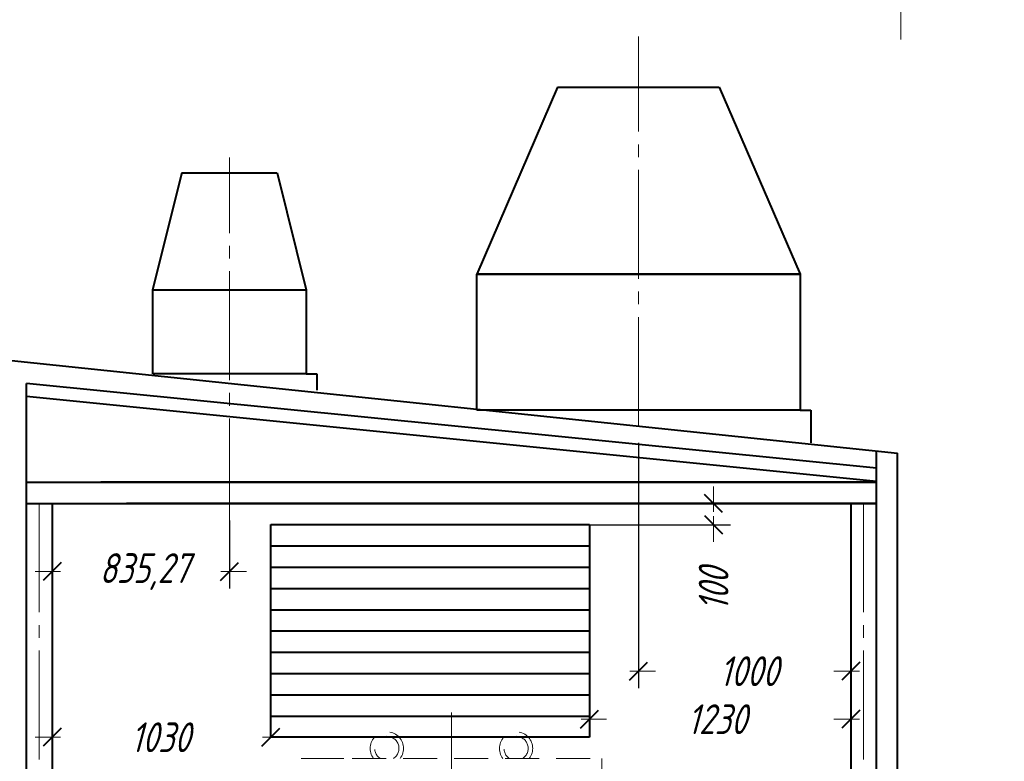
# Model space of a CAD drawing. Header units: millimetres. Extents: x 0 to 594, y 0 to 420.
# Tile 23 of 50: x 97 to 213, y 174 to 262. Entities that reach past the tile are written whole.
import ezdxf

# ---------------------------------------------------------------- set-up
doc = ezdxf.new("R2010")
doc.units = ezdxf.units.MM
for name, pattern in [('K5LT_AXLED', [17.302989, 12.802989, -1.5, 1.5, -1.5]), ('K5LT_BASIC', [0]), ('K5LT_DASHED', [6, 4, -2]), ('K5LT_THIN', [0])]:
    doc.linetypes.add(name, pattern=pattern)
doc.styles.add('KDIMTEXTSTYLE', font='GOST_AU.SHX', dxfattribs={"width": 0.96, "oblique": 15, "height": 5})
doc.dimstyles.new('KDIMSTYLE (0.03)', dxfattribs={"dimtxt": 5, "dimasz": 1, "dimexe": 2, "dimexo": 0, "dimgap": 1, "dimtad": 1, "dimlfac": 40, "dimtxsty": 'KDIMTEXTSTYLE', "dimsah": 1, "dimcen": 0, "dimdle": 1, "dimadec": 0, "dimazin": 0, "dimtfac": 0.667, "dimtmove": 0, "dimatfit": 3, "dimfxl": 1, "dimtvp": 1, "dimtfill": 1, "dimtolj": 1, "dimtzin": 0, "dimarcsym": 0})

# ---------------------------------------------------------------- blocks, each defined once
blk = doc.blocks.new('KDIMARROW_03')
at = {"color": 0, "linetype": 'K5LT_BASIC', "lineweight": 40}
blk.add_line((-1.06, -1.06), (1.06, 1.06), dxfattribs=at)
at = {"color": 0, "linetype": 'K5LT_THIN', "lineweight": 18}
for q in [(-1, 0), (2, 0)]:
    blk.add_line((0, 0), q, dxfattribs=at)
blk = doc.blocks.new('U270')
at = {"color": 5, "linetype": 'K5LT_BASIC', "lineweight": 40, "true_color": 0x0000ff}
for p, q in [((112.53, 229.85), (130.58, 229.85)), ((112.53, 219.98), (112.53, 229.85)), ((130.58, 229.85), (130.58, 219.98)), ((130.58, 219.98), (112.53, 219.98))]:
    blk.add_line(p, q, dxfattribs=at)
blk = doc.blocks.new('U271')
at = {"color": 5, "linetype": 'K5LT_BASIC', "lineweight": 40, "true_color": 0x0000ff}
for p, q in [((150.64, 231.7), (188.69, 231.7)), ((150.64, 215.7), (150.64, 231.7)), ((188.69, 231.7), (188.69, 215.7)), ((188.69, 215.7), (150.64, 215.7))]:
    blk.add_line(p, q, dxfattribs=at)
blk = doc.blocks.new('U272')
at = {"color": 5, "linetype": 'K5LT_BASIC', "lineweight": 40, "true_color": 0x0000ff}
for p, q in [((126.42, 202.23), (163.92, 202.23)), ((126.42, 177.23), (126.42, 202.23)), ((163.92, 202.23), (163.92, 177.23)), ((163.92, 177.23), (126.42, 177.23))]:
    blk.add_line(p, q, dxfattribs=at)

msp = doc.modelspace()

# ---------------------------------------------------------------- linework, layer by layer
at = {"color": 30, "linetype": 'K5LT_AXLED', "lineweight": 18, "true_color": 0xff8000}
for p, q in [((200.5557, 373.58798), (200.5557, 259.27559)), ((169.6684, 213.83907), (169.66631, 259.62284)), ((121.55014, 201.91839), (121.55014, 245.40422)), ((99.1684, 204.72805), (99.1684, 15.54453)), ((196.1684, 204.72805), (196.1684, 15.54453)), ((147.6684, 180.12737), (147.6684, 19.54033))]:
    msp.add_line(p, q, dxfattribs=at)
at = {"color": 5, "linetype": 'K5LT_BASIC', "lineweight": 40, "true_color": 0x0000ff}
for p, q in [((160.15669, 253.69179), (150.64419, 231.7042)), ((160.15669, 253.69179), (179.18169, 253.69179)), ((179.18169, 253.69179), (188.69419, 231.7042)), ((115.92686, 243.60906), (112.50671, 229.86221)), ((115.92686, 243.60906), (127.16766, 243.60388)), ((127.16766, 243.60388), (130.57514, 229.85388)), ((188.69419, 231.69545), (150.64419, 231.7042)), ((95.1684, 221.62805), (200.1684, 210.65029)), ((130.57514, 219.97888), (131.82514, 219.97888)), ((131.82514, 219.97888), (131.82514, 218.05108)), ((197.6684, 208.86689), (97.6684, 218.84322)), ((97.6684, 156.46815), (97.6684, 218.84322)), ((197.6684, 207.30291), (97.6684, 217.28349)), ((188.69419, 215.69545), (189.94419, 215.69545)), ((189.94419, 215.69545), (189.94419, 211.86055)), ((197.6684, 138.25191), (197.6684, 210.89424)), ((200.1684, 49.12805), (200.1684, 210.65029)), ((97.6684, 207.22805), (197.6684, 207.22805)), ((197.6684, 207.22805), (106.4184, 207.22805)), ((97.6684, 204.72805), (197.6684, 204.72805)), ((100.6684, 204.72805), (100.6684, 156.46815)), ((197.6684, 204.72805), (109.4184, 204.72805)), ((194.6684, 204.72805), (194.6684, 138.25191)), ((126.4184, 199.72805), (163.9184, 199.72805)), ((126.4184, 197.22805), (163.9184, 197.22805)), ((126.4184, 194.72805), (163.9184, 194.72805)), ((126.4184, 192.22805), (163.9184, 192.22805)), ((126.4184, 189.72805), (163.9184, 189.72805)), ((126.4184, 187.22805), (163.9184, 187.22805)), ((126.4184, 184.72805), (163.9184, 184.72805)), ((126.4184, 182.22805), (163.9184, 182.22805)), ((126.4184, 179.72805), (163.9184, 179.72805))]:
    msp.add_line(p, q, dxfattribs=at)
at = {"color": 7, "linetype": 'K5LT_DASHED', "lineweight": 18}
for p, q in [((129.9809, 174.72805), (165.3559, 174.72805)), ((129.9809, 174.72805), (165.3559, 174.72805)), ((129.9809, 174.72805), (165.3559, 174.72805)), ((129.9809, 174.72805), (165.3559, 174.72805)), ((129.9809, 174.72805), (165.3559, 174.72805)), ((129.9809, 174.72805), (165.3559, 174.72805)), ((131.44252, 174.72805), (135.00628, 174.72805)), ((160.33052, 174.72805), (163.89428, 174.72805)), ((165.3559, 174.72805), (165.3559, 148.83579))]:
    msp.add_line(p, q, dxfattribs=at)
for centre, radius, start, end in [((140.06479, 175.91893), 1.95912, 322.5645497, 217.4354503), ((140.06479, 175.91893), 1.425, 303.3104311, 236.6895689), ((155.27201, 175.91893), 1.95912, 322.5645497, 217.4354503), ((155.27201, 175.91893), 1.425, 303.3104311, 236.6895689)]:
    msp.add_arc(centre, radius, start, end, dxfattribs=at)

# ---------------------------------------------------------------- block references
for name in ['U271', 'U270', 'U272']:
    msp.add_blockref(name, (0, 0))

# ---------------------------------------------------------------- dimensions: what is measured, and where the dimension line sits
at = {"color": 5, "true_color": 0x0000ff}
for base, p1, p2, location in [((169.6684, 185.00007), (194.6684, 201.20007), (169.6684, 213.83907), (182.6684, 185.00007)), ((121.55014, 196.71126), (100.6684, 204.72805), (121.55014, 204.72805), (111.55014, 196.71126)), ((163.9184, 179.35202), (194.6684, 182.22805), (163.9184, 182.22805), (178.9184, 179.35202)), ((126.4184, 177.22805), (100.6684, 177.22805), (126.4184, 177.22805), (113.4184, 177.22805))]:
    msp.add_linear_dim(base=base, p1=p1, p2=p2, location=location, dimstyle='KDIMSTYLE (0.03)', override={"dimexo": 2, "dimpost": '\\H3.5;\\W0.96;\\Q15;<>', "dimblk1": 'KDIMARROW_03', "dimblk2": 'KDIMARROW_03', "dimse1": 0, "dimse2": 0, "dimclrt": 7, "dimtolj": 1}, dxfattribs=at).render()
msp.add_linear_dim(base=(178.51992, 202.22805), p1=(163.03915, 204.72805), p2=(161.4963, 202.22805), angle=90, location=(178.51992, 194.62772), dimstyle='KDIMSTYLE (0.03)', override={"dimexo": 2, "dimpost": '\\H3.5;\\W0.96;\\Q15;<>', "dimblk1": 'KDIMARROW_03', "dimblk2": 'KDIMARROW_03', "dimse1": 0, "dimse2": 0, "dimclrt": 7, "dimtolj": 1}, dxfattribs=at).render()

doc.saveas('drawing.dxf')
